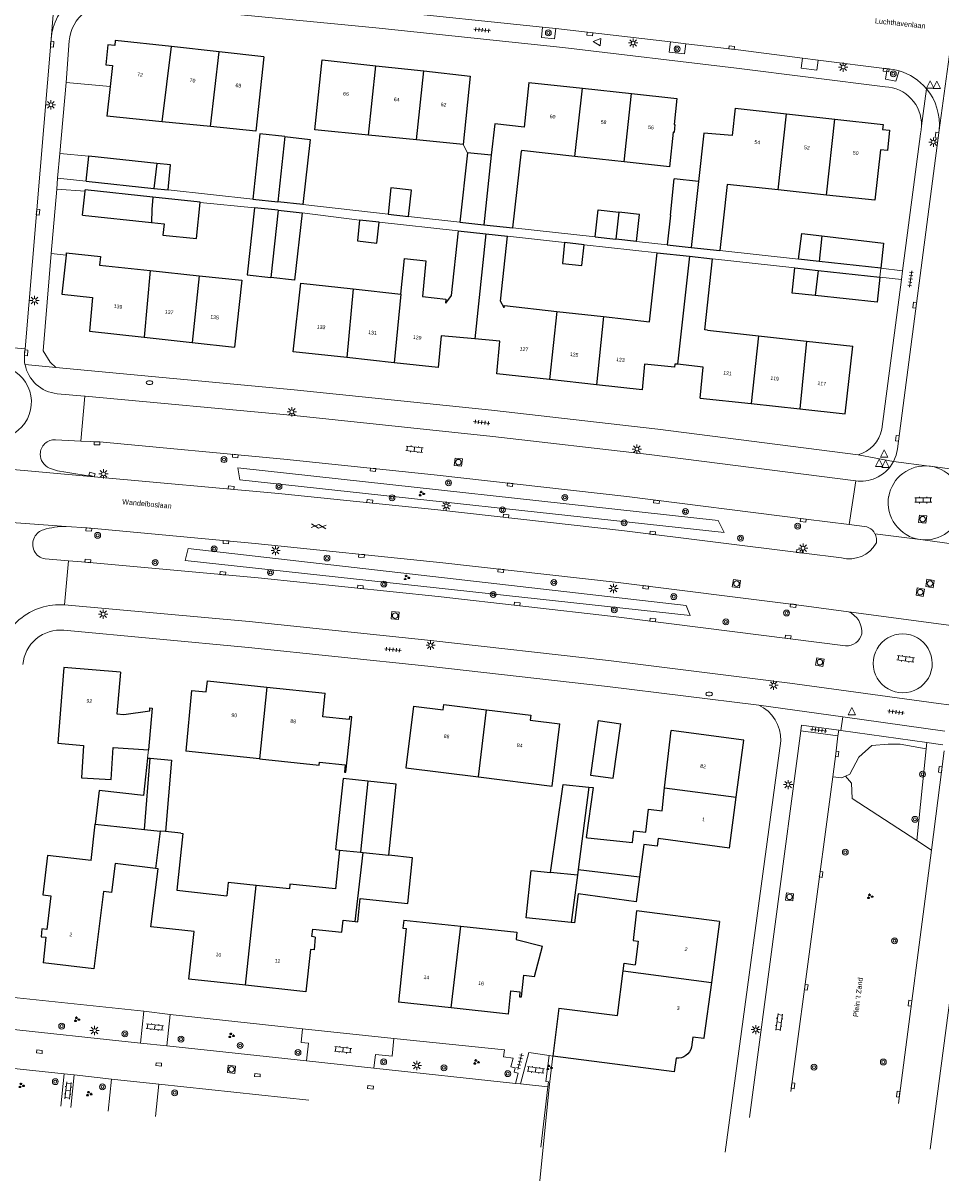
# Model space of a CAD drawing. Extents: x 131101 to 132041, y 397511 to 398853.
# Tile 4 of 80: x 131330 to 131455, y 397627 to 397784. Entities that reach past the tile are written whole.
import ezdxf
from ezdxf.enums import TextEntityAlignment as Align

# ---------------------------------------------------------------- set-up
doc = ezdxf.new("R2010")
doc.units = 0
doc.layers.add('_vervallen situatie', color=250, linetype='Continuous', lineweight=9, plot=False)
for name, color, linetype, lineweight in [('gg-afsc-erfafscheiding', 250, 'Continuous', 9), ('gg-afsc-muur', 250, 'Continuous', 9), ('gg-bbg-bijgebouw', 10, 'Continuous', 25), ('gg-bbg-gedigitaliseerde bebouwing', 10, 'Continuous', 25), ('gg-bbg-gedigitaliseerde bijgebouw', 10, 'Continuous', 25), ('gg-bbg-hoofdgebouw', 10, 'Continuous', 25), ('gg-bbg-tussenscheiding', 10, 'Continuous', 25), ('gg-knt-verharding', 250, 'Continuous', 9), ('gt-grn-groengrens', 250, 'Continuous', 9), ('gt-grn-weggrens', 250, 'Continuous', 9), ('gt-symb-boom', 250, 'Continuous', 9), ('gt-symb-brandkraan', 250, 'Continuous', 9), ('gt-symb-gesloten verharding', 250, 'Continuous', 9), ('gt-symb-groenvak', 250, 'Continuous', 9), ('gt-symb-klinker verharding', 250, 'Continuous', 9), ('gt-symb-kolk', 250, 'Continuous', 9), ('gt-symb-kolk center center', 250, 'Continuous', 9), ('gt-symb-lichtmast', 250, 'Continuous', 9), ('gt-symb-rioolschacht', 250, 'Continuous', 9), ('gt-symb-tegel verharding', 250, 'Continuous', 9), ('gt-symb-waterafsluiter', 250, 'Continuous', 9), ('X-AL-huisnummers', 2, 'Continuous', 25), ('X-AL-straatnaam', 3, 'Continuous', 35)]:
    doc.layers.add(name, color=color, linetype=linetype, lineweight=lineweight)
doc.styles.add('CS Annotative', font='arial.ttf')

# ---------------------------------------------------------------- blocks, each defined once
blk = doc.blocks.new('gt0-KOLK')
at = {"layer": 'gt-symb-kolk', "flags": 128}
blk.add_lwpolyline([(0, 0), (0.38, 0), (0.38, 0.4), (-0.38, 0.4), (-0.38, 0), (0, 0)], dxfattribs=at)
blk = doc.blocks.new('gt0-KL1')
at = {"layer": 'gt-symb-klinker verharding'}
for p, q in [((-1.15, 0.3), (1.15, 0.3)), ((-1, -0.3), (-1, 0.3)), ((-0.5, 0.3), (-0.5, 0.45)), ((0, -0.3), (0, 0.3)), ((0.5, 0.3), (0.5, 0.45)), ((1, -0.3), (1, 0.3)), ((-1.15, -0.3), (1.15, -0.3)), ((-0.5, -0.45), (-0.5, -0.3)), ((0.5, -0.45), (0.5, -0.3))]:
    blk.add_line(p, q, dxfattribs=at)
blk = doc.blocks.new('gt0-RS')
at = {"layer": 'gt-symb-rioolschacht', "flags": 128}
blk.add_lwpolyline([(-0.5, -0.5), (0.5, -0.5), (0.5, 0.5), (-0.5, 0.5), (-0.5, -0.5)], close=True, dxfattribs=at)
at = {"layer": 'gt-symb-rioolschacht'}
blk.add_circle((0, 0), 0.375, dxfattribs=at)
blk = doc.blocks.new('gt0-BOOM')
at = {"layer": 'gt-symb-boom'}
for radius in [0.4, 0.2]:
    blk.add_circle((0, 0), radius, dxfattribs=at)
blk = doc.blocks.new('gt0-GRVAK')
at = {"layer": 'gt-symb-groenvak'}
for p, q in [((-0.11, 0.19), (-0.23, 0.24)), ((-0.18, 0.15), (0.09, 0.15)), ((-0.09, 0.21), (-0.16, 0.32)), ((-0.05, 0.21), (-0.05, 0.39)), ((0, 0.21), (0.06, 0.32)), ((0.02, 0.19), (0.13, 0.24)), ((0.26, -0.05), (0.2, 0.06)), ((0.3, -0.05), (0.3, 0.13)), ((0.35, -0.05), (0.41, 0.06)), ((-0.24, -0.23), (-0.36, -0.18)), ((-0.32, -0.26), (-0.05, -0.26)), ((-0.23, -0.21), (-0.29, -0.09)), ((-0.18, -0.2), (-0.18, -0.02)), ((-0.14, -0.21), (-0.07, -0.09)), ((-0.12, -0.23), (0, -0.18)), ((0.24, -0.07), (0.12, -0.02)), ((0.17, -0.11), (0.44, -0.11)), ((0.37, -0.07), (0.49, -0.02))]:
    blk.add_line(p, q, dxfattribs=at)
blk = doc.blocks.new('gt0-LMAST')
at = {"layer": 'gt-symb-lichtmast'}
for p, q in [((-0.18, 0.17), (-0.45, 0.44)), ((-0.01, 0.25), (-0.01, 0.62)), ((0.17, 0.17), (0.44, 0.44)), ((-0.26, 0), (-0.63, 0)), ((-0.18, -0.18), (-0.45, -0.45)), ((-0.01, -0.25), (-0.01, -0.63)), ((0.44, -0.45), (0.17, -0.18)), ((0.24, 0), (0.62, 0))]:
    blk.add_line(p, q, dxfattribs=at)
blk.add_circle((-0.01, 0), 0.25, dxfattribs=at)
blk = doc.blocks.new('gt0-TEG1')
at = {"layer": 'gt-symb-tegel verharding'}
for p, q in [((-1.12, 0), (1.12, 0)), ((-0.9, -0.25), (-0.9, 0.25)), ((-0.45, -0.25), (-0.45, 0.25)), ((0, -0.25), (0, 0.25)), ((0.45, -0.25), (0.45, 0.25)), ((0.9, -0.25), (0.9, 0.25))]:
    blk.add_line(p, q, dxfattribs=at)
blk = doc.blocks.new('gt0-WAFSL')
at = {"layer": 'gt-symb-waterafsluiter'}
for p, q in [((-0.5, -0.33), (0, 0.67)), ((0, 0.67), (0.5, -0.33)), ((0.5, -0.33), (-0.5, -0.33))]:
    blk.add_line(p, q, dxfattribs=at)
blk = doc.blocks.new('gt0-KOLKCC')
at = {"layer": 'gt-symb-kolk center center', "flags": 128}
blk.add_lwpolyline([(-0.38, 0.2), (0.38, 0.2), (0.38, -0.2), (-0.38, -0.2), (-0.38, 0.2)], close=True, dxfattribs=at)
blk = doc.blocks.new('gt0-GESVH1')
at = {"layer": 'gt-symb-gesloten verharding'}
for p, q in [((-0.99, -0.26), (0.01, 0.24)), ((0.01, -0.26), (-0.99, 0.24)), ((0.01, 0.24), (1.01, -0.26)), ((1.01, 0.24), (0.01, -0.26))]:
    blk.add_line(p, q, dxfattribs=at)
blk = doc.blocks.new('gt0-BR')
at = {"layer": 'gt-symb-brandkraan', "extrusion": (0, 0, -1)}
for centre, radius, start, end in [((0.24, 0), 0.206, 287.5669, 72.4331), ((-0.6, -2.66), 3, 72.4331, 73.108), ((0, -0.69), 0.938, 73.108, 106.892), ((0.6, -2.66), 3, 106.892, 107.5669), ((-0.24, 0), 0.206, 107.5669, 252.433), ((-0.6, 2.66), 3, 286.892, 287.5669), ((0.6, 2.66), 3, 252.433, 253.1079)]:
    blk.add_arc(centre, radius, start, end, dxfattribs=at)
at = {"layer": 'gt-symb-brandkraan'}
blk.add_arc((0, 0.69), 0.938, 253.108, 286.8921, dxfattribs=at)
blk = doc.blocks.new('_vervallen situatie')
at = {"layer": 'gg-knt-verharding'}
for p, q in [((131454.64, 397769.19), (131457.65, 397791.23)), ((131402.55, 397782.99), (131400.76, 397783.18)), ((131418.13, 397781.16), (131402.55, 397782.99)), ((131334.01, 397781.54), (131330.47, 397739.48)), ((131420.22, 397780.91), (131418.13, 397781.16)), ((131438.19, 397778.71), (131436.08, 397778.97)), ((131447.55, 397777.53), (131438.19, 397778.71)), ((131447.62, 397777.52), (131447.55, 397777.53)), ((131453.29, 397723.57), (131448.42, 397724.2)), ((131453.46, 397723.54), (131458.43, 397722.86))]:
    blk.add_line(p, q, dxfattribs=at)
at = {"layer": 'gg-knt-verharding', "flags": 128}
for points in [[(131400.76, 397783.18), (131378.99, 397785.45), (131375.95, 397785.75)], [(131400.76, 397783.18), (131400.61, 397781.76), (131402.4, 397781.57), (131402.55, 397782.99)], [(131418.13, 397781.16), (131417.97, 397779.79), (131420.06, 397779.55), (131420.22, 397780.91)], [(131436.08, 397778.97), (131427.34, 397780.07), (131420.22, 397780.91)], [(131436.08, 397778.97), (131435.9, 397777.59), (131438.01, 397777.33), (131438.19, 397778.71)], [(131449.21, 397777.23), (131448.74, 397775.85), (131447.34, 397776.13), (131447.55, 397777.53)], [(131454.64, 397769.19), (131448.96, 397725.92), (131448.77, 397725.04), (131448.42, 397724.2)]]:
    blk.add_lwpolyline(points, dxfattribs=at)
at = {"layer": 'gg-knt-verharding'}
for centre, radius, start, end in [((131342.09, 397780.86), 8.1, 84.7983, 175.1676), ((131447.07, 397769.94), 7.6, 73.5965, 85.8001), ((131447.06, 397769.93), 7.61, 39.908, 73.6121), ((131447.06, 397769.93), 7.61, 354.4548, 39.8882), ((131443.99, 397726.53), 5.01, 293.2663, 332.2745), ((131443.99, 397726.52), 5, 262.084, 293.291)]:
    blk.add_arc(centre, radius, start, end, dxfattribs=at)
at = {"layer": 'gg-knt-verharding', "extrusion": (0, 0, -1)}
for centre, radius, start, end in [((-131452.73, 397718.56), 5.03, 9.801, 96.4061), ((-131452.71, 397718.55), 5.05, 98.5383, 189.0743), ((-131452.74, 397718.59), 5.04, 277.7714, 9.5472), ((-131452.72, 397718.59), 5.04, 189.553, 277.2419)]:
    blk.add_arc(centre, radius, start, end, dxfattribs=at)
at = {"layer": 'gt-grn-weggrens'}
for p, q in [((131334.01, 397781.54), (131335.89, 397804.22)), ((131452.24, 397769.79), (131452.9, 397774.81)), ((131443.62, 397725.1), (131448.42, 397724.2))]:
    blk.add_line(p, q, dxfattribs=at)
at = {"layer": 'gt-symb-boom'}
for p in [(131401.55, 397782.39), (131419.04, 397780.21), (131448.4, 397776.84)]:
    blk.add_blockref('gt0-BOOM', p, dxfattribs=at)
at = {"layer": 'gt-symb-brandkraan'}
for p in [(131347.39, 397734.9), (131423.39, 397692.61)]:
    blk.add_blockref('gt0-BR', p, dxfattribs=at)
at = {"layer": 'gt-symb-klinker verharding'}
blk.add_blockref('gt0-KL1', (131452.47, 397718.96), dxfattribs=at)
at = {"layer": 'gt-symb-kolk'}
for p, rotation in [((131407.22, 397782.44), 173.4509084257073), ((131333.95, 397780.87), 265.4694794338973), ((131426.42, 397780.18), 353.2801201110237), ((131447.45, 397777.54), 172.818121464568), ((131454.54, 397768.47), 82.70443985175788), ((131332.03, 397758.06), 265.1792339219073), ((131451.51, 397745.38), 82.70443985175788), ((131449.14, 397727.31), 82.59081596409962)]:
    blk.add_blockref('gt0-KOLK', p, dxfattribs=dict(at, rotation=rotation))
at = {"layer": 'gt-symb-lichtmast'}
for p in [(131413.07, 397781.02), (131441.61, 397777.75), (131333.99, 397772.63), (131453.85, 397767.56), (131331.75, 397746.07)]:
    blk.add_blockref('gt0-LMAST', p, dxfattribs=at)
at = {"layer": 'gt-symb-tegel verharding'}
for p, rotation in [((131392.56, 397782.77), 353.9699911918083), ((131450.75, 397748.98), 82.53402593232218)]:
    blk.add_blockref('gt0-TEG1', p, dxfattribs=dict(at, rotation=rotation))

msp = doc.modelspace()

# ---------------------------------------------------------------- linework, layer by layer
at = {"layer": 'gg-afsc-erfafscheiding'}
for p, q in [((131335.18, 397766), (131336.06, 397775.67)), ((131336.06, 397775.67), (131342.04, 397775.12)), ((131389.98, 397767.23), (131390.55, 397766.12)), ((131339.14, 397765.64), (131335.18, 397766)), ((131338.78, 397762.24), (131334.9, 397762.67)), ((131361.4, 397759.82), (131349.9, 397761.08)), ((131361.65, 397758.64), (131354.26, 397759.35)), ((131379.78, 397757.76), (131368.21, 397759.07)), ((131375.92, 397756.97), (131368.09, 397757.96)), ((131389.52, 397756.69), (131382.56, 397757.47)), ((131389.3, 397755.51), (131378.58, 397756.68)), ((131396.71, 397755.9), (131407.89, 397754.68)), ((131403.74, 397753.92), (131396.01, 397754.77)), ((131417.67, 397753.6), (131413.53, 397754.05)), ((131416.33, 397752.54), (131406.41, 397753.63)), ((131435.54, 397751.66), (131424.84, 397752.82)), ((131435.02, 397750.48), (131423.86, 397751.72)), ((131446.56, 397749.23), (131446.69, 397750.44)), ((131446.56, 397749.23), (131449.5, 397748.89)), ((131446.69, 397750.44), (131449.66, 397750.09)), ((131346.63, 397649.54), (131326.23, 397651.68))]:
    msp.add_line(p, q, dxfattribs=at)
at = {"layer": 'gg-afsc-erfafscheiding', "flags": 128}
msp.add_lwpolyline([(131402.15, 397643.45), (131401.65, 397639.25), (131400.39, 397626.51)], dxfattribs=at)
at = {"layer": 'gg-afsc-muur'}
for p, q in [((131334.77, 397761.15), (131334.04, 397752.42)), ((131338.64, 397760.91), (131334.77, 397761.15)), ((131334.04, 397752.42), (131336.05, 397752.2)), ((131347.12, 397683.92), (131347.24, 397685.03))]:
    msp.add_line(p, q, dxfattribs=at)
at = {"layer": 'gg-bbg-bijgebouw'}
for p, q in [((131338.78, 397762.24), (131339.14, 397765.64)), ((131393.8, 397765.77), (131390.55, 397766.12)), ((131421.94, 397762.23), (131418.66, 397762.59)), ((131338.29, 397757.63), (131338.64, 397760.91)), ((131338.64, 397760.91), (131338.65, 397761.06)), ((131447.09, 397753.85), (131446.69, 397750.44)), ((131446.56, 397749.23), (131446.19, 397745.82)), ((131408.32, 397689), (131411.4, 397688.56)), ((131347.12, 397683.92), (131347.47, 397683.89)), ((131413.92, 397667.79), (131413.47, 397664.42))]:
    msp.add_line(p, q, dxfattribs=at)
at = {"layer": 'gg-bbg-bijgebouw', "flags": 128}
for points in [[(131347.12, 397683.92), (131346.54, 397678.82), (131340.53, 397679.5), (131340.02, 397674.95)], [(131347.47, 397683.89), (131350.38, 397683.64), (131349.53, 397673.94)]]:
    msp.add_lwpolyline(points, dxfattribs=at)
at = {"layer": 'gg-bbg-gedigitaliseerde bebouwing'}
for p, q in [((131390.95, 397776.53), (131389.98, 397767.23)), ((131349.09, 397770.32), (131341.59, 397771.08)), ((131355.65, 397769.66), (131349.09, 397770.32)), ((131383.66, 397767.85), (131377.13, 397768.5)), ((131389.98, 397767.23), (131383.66, 397767.85)), ((131396.71, 397755.9), (131397.88, 397766.34)), ((131411.84, 397764.89), (131405.13, 397765.62)), ((131418.01, 397764.22), (131411.84, 397764.89)), ((131425.82, 397761.82), (131425.29, 397756.85)), ((131432.76, 397761.07), (131425.82, 397761.82)), ((131439.32, 397760.37), (131432.76, 397761.07)), ((131445.89, 397759.67), (131439.32, 397760.37)), ((131389.3, 397755.51), (131393.08, 397755.09)), ((131392.77, 397756.33), (131396.71, 397755.9)), ((131425.29, 397756.85), (131424.84, 397752.82)), ((131393.08, 397755.09), (131396.01, 397754.77)), ((131415.3, 397743.15), (131416.33, 397752.54)), ((131416.33, 397752.54), (131420.73, 397752.06)), ((131420.96, 397753.24), (131424.84, 397752.82)), ((131420.73, 397752.06), (131423.86, 397751.72)), ((131347.46, 397750.12), (131354.11, 397749.42)), ((131375.04, 397747.63), (131381.53, 397746.91)), ((131402.71, 397744.58), (131409.06, 397743.86)), ((131409.06, 397743.86), (131415.3, 397743.15)), ((131423.16, 397742.04), (131430.11, 397741.26)), ((131430.11, 397741.26), (131436.59, 397740.54)), ((131436.59, 397740.54), (131442.91, 397739.83)), ((131353.09, 397693.09), (131352.33, 397684.84)), ((131417.34, 397679.87), (131418.21, 397687.68)), ((131362.32, 397683.81), (131352.33, 397684.84)), ((131351.63, 397673.71), (131349.53, 397673.94)), ((131381.9, 397661.89), (131389.64, 397661.08)), ((131389.64, 397661.08), (131397.27, 397660.28))]:
    msp.add_line(p, q, dxfattribs=at)
at = {"layer": 'gg-bbg-gedigitaliseerde bebouwing', "flags": 128}
for points in [[(131362.89, 397779.14), (131361.84, 397769.03), (131355.65, 397769.66)], [(131377.13, 397768.5), (131369.84, 397769.21), (131370.83, 397778.74)], [(131405.13, 397765.62), (131397.89, 397766.42), (131397.88, 397766.34)], [(131389.3, 397755.51), (131388.35, 397746.72), (131387.56, 397745.69)], [(131395.54, 397745.05), (131395.05, 397745.98), (131396.01, 397754.77)], [(131336.08, 397752.53), (131340.71, 397752.04), (131340.58, 397750.85), (131347.46, 397750.12)], [(131381.53, 397746.91), (131382.01, 397751.77), (131384.93, 397751.45), (131384.45, 397746.59)], [(131423.16, 397742.04), (131422.81, 397742.08), (131423.86, 397751.72)], [(131354.11, 397749.42), (131359.92, 397748.81), (131358.93, 397739.71)], [(131366.89, 397739.09), (131367.91, 397748.42), (131375.04, 397747.63)], [(131384.45, 397746.59), (131387.62, 397746.24), (131387.56, 397745.69)], [(131395.54, 397745.05), (131395.58, 397745.39), (131402.71, 397744.58)], [(131383.23, 397690.97), (131382.21, 397682.59), (131392.06, 397681.36)], [(131392.06, 397681.36), (131402.07, 397680.11), (131403.11, 397688.57)], [(131362.32, 397683.81), (131370.44, 397682.97), (131370.48, 397683.36)], [(131407.06, 397679.97), (131407.64, 397679.91), (131406.67, 397673.14), (131406.92, 397673.11)], [(131406.92, 397673.11), (131412.98, 397672.47), (131413.14, 397674.03), (131414.77, 397673.86), (131415.15, 397676.99), (131416.99, 397676.77), (131417.34, 397679.87)], [(131351.63, 397673.71), (131351.92, 397673.68), (131351.07, 397665.98), (131357.89, 397665.22)], [(131373.2, 397671.43), (131372.66, 397666.16), (131366.44, 397666.81), (131366.37, 397666.15), (131361.86, 397666.61)], [(131382.46, 397664.15), (131383.12, 397670.38), (131379.87, 397670.72)], [(131361.86, 397666.61), (131358.07, 397667.01), (131357.89, 397665.22)], [(131413.53, 397663.16), (131413.05, 397659.14), (131413.74, 397659.05), (131413.36, 397655.86)], [(131397.27, 397660.28), (131397.17, 397659.29), (131400.74, 397658.37)], [(131402.99, 397649.98), (131410.93, 397648.96), (131411.71, 397655.04)], [(131411.71, 397655.04), (131411.85, 397656.06), (131413.36, 397655.86)]]:
    msp.add_lwpolyline(points, dxfattribs=at)
at = {"layer": 'gg-bbg-gedigitaliseerde bijgebouw'}
for p, q in [((131348.38, 397764.67), (131339.14, 397765.64)), ((131390.55, 397766.12), (131389.52, 397756.69)), ((131338.78, 397762.24), (131347.95, 397761.28)), ((131418.12, 397757.62), (131418.66, 397762.59)), ((131347.83, 397760.09), (131338.65, 397761.06)), ((131347.95, 397761.28), (131349.9, 397761.08)), ((131361.4, 397759.82), (131364.8, 397759.44)), ((131364.87, 397758.3), (131361.65, 397758.64)), ((131368.21, 397759.07), (131364.8, 397759.44)), ((131338.29, 397757.63), (131347.64, 397756.65)), ((131364.87, 397758.3), (131368.09, 397757.96)), ((131378.58, 397756.68), (131375.92, 397756.97)), ((131379.78, 397757.76), (131382.56, 397757.47)), ((131418.12, 397757.62), (131417.67, 397753.6)), ((131389.52, 397756.69), (131392.77, 397756.33)), ((131406.41, 397753.63), (131403.74, 397753.92)), ((131407.89, 397754.68), (131410.7, 397754.37)), ((131413.53, 397754.05), (131410.7, 397754.37)), ((131438.71, 397754.85), (131447.09, 397753.85)), ((131417.67, 397753.6), (131420.96, 397753.24)), ((131438.32, 397751.35), (131435.54, 397751.66)), ((131446.69, 397750.44), (131438.32, 397751.35)), ((131435.02, 397750.48), (131438.18, 397750.14)), ((131438.18, 397750.14), (131446.56, 397749.23)), ((131446.19, 397745.82), (131437.78, 397746.73)), ((131413.47, 397664.42), (131405.61, 397665.48))]:
    msp.add_line(p, q, dxfattribs=at)
at = {"layer": 'gg-bbg-gedigitaliseerde bijgebouw', "flags": 128}
for points in [[(131365.78, 397768.3), (131362.37, 397768.68), (131361.4, 397759.82)], [(131365.78, 397768.3), (131369.19, 397767.93), (131368.21, 397759.07)], [(131349.9, 397761.08), (131350.25, 397764.47), (131348.38, 397764.67)], [(131354.26, 397759.35), (131354.27, 397759.41), (131347.83, 397760.09)], [(131382.56, 397757.47), (131382.94, 397761.05), (131380.16, 397761.34), (131379.78, 397757.76)], [(131347.64, 397756.65), (131349.37, 397756.47), (131349.21, 397754.93), (131353.75, 397754.45), (131354.26, 397759.35)], [(131361.65, 397758.64), (131360.65, 397749.52), (131363.87, 397749.17)], [(131368.09, 397757.96), (131367.09, 397748.82), (131363.87, 397749.17)], [(131375.92, 397756.97), (131375.65, 397754.14), (131378.27, 397753.85), (131378.58, 397756.68)], [(131407.89, 397754.68), (131408.3, 397758.36), (131411.1, 397758.05)], [(131413.53, 397754.05), (131413.94, 397757.74), (131411.1, 397758.05)], [(131403.74, 397753.92), (131403.48, 397751.09), (131406.1, 397750.8), (131406.41, 397753.63)], [(131435.54, 397751.66), (131435.96, 397755.17), (131438.71, 397754.85)], [(131437.78, 397746.73), (131434.65, 397747.07), (131435.02, 397750.48)], [(131408.32, 397689), (131407.28, 397681.61), (131410.37, 397681.17), (131411.4, 397688.56)], [(131377.02, 397680.8), (131373.68, 397681.15), (131372.66, 397671.49), (131373.2, 397671.43)], [(131379.87, 397670.72), (131380.9, 397680.39), (131377.02, 397680.8)], [(131401.86, 397668.39), (131403.57, 397680.34), (131407.06, 397679.97)], [(131404.63, 397661.61), (131398.53, 397662.23), (131399.21, 397668.67), (131401.86, 397668.39)], [(131405.61, 397665.48), (131405.09, 397661.56), (131404.63, 397661.61)]]:
    msp.add_lwpolyline(points, dxfattribs=at)
at = {"layer": 'gg-bbg-hoofdgebouw'}
for p, q in [((131356.84, 397779.81), (131350.36, 397780.53)), ((131362.89, 397779.14), (131356.84, 397779.81)), ((131342.35, 397777.97), (131342.04, 397775.12)), ((131370.83, 397778.74), (131378.13, 397777.94)), ((131378.13, 397777.94), (131384.65, 397777.22)), ((131384.65, 397777.22), (131390.95, 397776.53)), ((131342.04, 397775.12), (131341.59, 397771.08)), ((131398.91, 397775.66), (131406.17, 397774.87)), ((131406.17, 397774.87), (131412.84, 397774.14)), ((131412.84, 397774.14), (131419.02, 397773.46)), ((131426.93, 397772.16), (131433.89, 397771.4)), ((131433.89, 397771.4), (131440.47, 397770.68)), ((131446.64, 397766.53), (131445.89, 397759.67)), ((131336.08, 397752.53), (131336.05, 397752.2)), ((131346.67, 397741.07), (131353.16, 397740.35)), ((131353.16, 397740.35), (131358.93, 397739.71)), ((131374.17, 397738.3), (131366.89, 397739.09)), ((131380.62, 397737.59), (131374.17, 397738.3)), ((131386.6, 397736.94), (131380.62, 397737.59)), ((131401.69, 397735.31), (131394.54, 397736.09)), ((131408.09, 397734.61), (131401.69, 397735.31)), ((131414.27, 397733.93), (131408.09, 397734.61)), ((131422.15, 397732.81), (131429.08, 397732.05)), ((131429.08, 397732.05), (131435.69, 397731.33)), ((131363.3, 397693.56), (131371.25, 397692.74)), ((131426.14, 397671.69), (131427.07, 397678.62)), ((131339.46, 397670.03), (131340.02, 397674.95)), ((131339.46, 397670.03), (131333.52, 397670.7)), ((131424.8, 397661.73), (131413.53, 397663.16)), ((131424.8, 397661.73), (131423.69, 397653.44)), ((131423.69, 397653.44), (131422.67, 397645.93)), ((131388.37, 397650), (131381.19, 397650.78)), ((131396.13, 397649.15), (131388.37, 397650)), ((131402.99, 397649.98), (131402.15, 397643.45)), ((131418.64, 397641.33), (131402.15, 397643.45)), ((131418.9, 397643.16), (131418.64, 397641.33))]:
    msp.add_line(p, q, dxfattribs=at)
at = {"layer": 'gg-bbg-hoofdgebouw', "flags": 128}
for points in [[(131342.65, 397780.68), (131341.74, 397780.78), (131341.46, 397778.07), (131342.35, 397777.97)], [(131350.36, 397780.53), (131342.73, 397781.37), (131342.65, 397780.68)], [(131398.91, 397775.66), (131398.25, 397769.59), (131394.27, 397770.02), (131393.8, 397765.77)], [(131419.02, 397773.46), (131418.64, 397769.96), (131418.75, 397769.95), (131418.63, 397768.88), (131418.52, 397768.89), (131418.01, 397764.22)], [(131426.93, 397772.16), (131426.53, 397768.48), (131422.66, 397768.78), (131421.94, 397762.23)], [(131440.47, 397770.68), (131447.02, 397769.96), (131446.94, 397769.27)], [(131446.94, 397769.27), (131447.89, 397769.16), (131447.6, 397766.42), (131446.64, 397766.53)], [(131336.05, 397752.2), (131335.48, 397746.92), (131339.62, 397746.45), (131339.24, 397741.89), (131346.67, 397741.07)], [(131391.58, 397740.84), (131387.01, 397741.27), (131386.6, 397736.94)], [(131394.54, 397736.09), (131394.96, 397740.52), (131391.58, 397740.84)], [(131435.69, 397731.33), (131441.86, 397730.66), (131442.91, 397739.83)], [(131419.08, 397737.39), (131418.74, 397737.42), (131418.7, 397736.98), (131414.63, 397737.4), (131414.27, 397733.93)], [(131422.15, 397732.81), (131422.59, 397737.02), (131419.08, 397737.39)], [(131343.43, 397695.57), (131335.76, 397696.24), (131334.91, 397685.93), (131338.42, 397685.64)], [(131343.43, 397695.57), (131342.94, 397689.91), (131343.88, 397689.83), (131347.41, 397690.34), (131347.44, 397690.72), (131347.76, 397690.7), (131347.24, 397685.03)], [(131353.09, 397693.09), (131355.06, 397692.91), (131355.25, 397694.39), (131363.3, 397693.56)], [(131370.48, 397683.36), (131373.96, 397683), (131373.86, 397682.02), (131374.06, 397681.99), (131374.84, 397689.54), (131374.54, 397689.58), (131374.5, 397689.14), (131370.92, 397689.51), (131371.25, 397692.74)], [(131383.23, 397690.97), (131387.28, 397690.49), (131387.37, 397691.19), (131393.17, 397690.48)], [(131393.17, 397690.48), (131399.16, 397689.74), (131399.09, 397689.06), (131403.11, 397688.57)], [(131427.07, 397678.62), (131428.1, 397686.35), (131418.21, 397687.68)], [(131338.42, 397685.64), (131338.14, 397681.25), (131342.15, 397680.99), (131342.43, 397685.34), (131347.24, 397685.03)], [(131426.14, 397671.69), (131416.48, 397673), (131416.34, 397671.94), (131414.52, 397672.18), (131413.92, 397667.79)], [(131333.52, 397670.7), (131332.91, 397665.34), (131333.97, 397665.23), (131333.42, 397660.66), (131332.77, 397660.71), (131332.65, 397659.66), (131333.3, 397659.58), (131332.95, 397656.13)], [(131348.2, 397668.93), (131342.7, 397669.6), (131342.22, 397665.65), (131341.12, 397665.79), (131339.83, 397655.29), (131332.95, 397656.13)], [(131347.58, 397660.99), (131348.55, 397668.89), (131348.2, 397668.93)], [(131375.32, 397661.73), (131375.66, 397661.7), (131375.99, 397664.84), (131382.46, 397664.15)], [(131369.9, 397659.6), (131369.41, 397659.67), (131369.54, 397660.67), (131373.49, 397660.26), (131373.67, 397661.91), (131375.32, 397661.73)], [(131381.9, 397661.89), (131381.79, 397660.84), (131382.26, 397660.78), (131381.19, 397650.78)], [(131360.43, 397653.06), (131352.72, 397653.91), (131353.43, 397660.38), (131347.58, 397660.99)], [(131369.9, 397659.6), (131369.72, 397657.89), (131369.24, 397657.93), (131368.62, 397652.16), (131360.43, 397653.06)], [(131396.13, 397649.15), (131396.45, 397652.31), (131397.69, 397652.18), (131397.62, 397651.52), (131397.92, 397651.49), (131398.23, 397654.42), (131399.68, 397654.27), (131400.74, 397658.37)], [(131422.67, 397645.93), (131422.66, 397645.86), (131421.19, 397646.04), (131421.01, 397644.67)]]:
    msp.add_lwpolyline(points, dxfattribs=at)
at = {"layer": 'gg-bbg-hoofdgebouw', "extrusion": (0, 0, -1)}
msp.add_arc((-131419.09, 397645.12), 1.97, 193.264, 275.5118, dxfattribs=at)
at = {"layer": 'gg-bbg-tussenscheiding'}
for p, q in [((131349.09, 397770.32), (131350.36, 397780.53)), ((131355.65, 397769.66), (131356.84, 397779.81)), ((131377.13, 397768.5), (131378.13, 397777.94)), ((131383.66, 397767.85), (131384.65, 397777.22)), ((131405.13, 397765.62), (131406.17, 397774.87)), ((131411.84, 397764.89), (131412.84, 397774.14)), ((131432.76, 397761.07), (131433.89, 397771.4)), ((131439.32, 397760.37), (131440.47, 397770.68)), ((131365.78, 397768.3), (131364.8, 397759.44)), ((131393.8, 397765.77), (131392.77, 397756.33)), ((131348.38, 397764.67), (131347.95, 397761.28)), ((131421.94, 397762.23), (131420.96, 397753.24)), ((131364.87, 397758.3), (131363.87, 397749.17)), ((131411.1, 397758.05), (131410.7, 397754.37)), ((131393.08, 397755.09), (131391.58, 397740.84)), ((131438.71, 397754.85), (131438.32, 397751.35)), ((131420.73, 397752.06), (131419.08, 397737.39)), ((131347.46, 397750.12), (131346.67, 397741.07)), ((131354.11, 397749.42), (131353.16, 397740.35)), ((131438.18, 397750.14), (131437.78, 397746.73)), ((131375.04, 397747.63), (131374.17, 397738.3)), ((131381.53, 397746.91), (131380.62, 397737.59)), ((131402.71, 397744.58), (131401.69, 397735.31)), ((131409.06, 397743.86), (131408.09, 397734.61)), ((131430.11, 397741.26), (131429.08, 397732.05)), ((131436.59, 397740.54), (131435.69, 397731.33)), ((131363.3, 397693.56), (131362.32, 397683.81)), ((131392.06, 397681.36), (131393.17, 397690.48)), ((131346.68, 397674.24), (131347.47, 397683.89)), ((131377.02, 397680.8), (131376.05, 397671.13)), ((131407.06, 397679.97), (131405.62, 397668.77)), ((131417.34, 397679.87), (131427.07, 397678.62)), ((131340.02, 397674.95), (131346.68, 397674.24)), ((131346.68, 397674.24), (131348.83, 397674.01)), ((131348.83, 397674.01), (131348.2, 397668.93)), ((131349.53, 397673.94), (131348.83, 397674.01)), ((131373.2, 397671.43), (131376.05, 397671.13)), ((131375.32, 397661.73), (131376.38, 397671.09)), ((131376.05, 397671.13), (131376.38, 397671.09)), ((131376.38, 397671.09), (131379.87, 397670.72)), ((131405.51, 397668.01), (131401.86, 397668.39)), ((131405.51, 397668.01), (131404.63, 397661.61)), ((131405.62, 397668.77), (131405.51, 397668.01)), ((131405.62, 397668.77), (131413.92, 397667.79)), ((131360.43, 397653.06), (131361.86, 397666.61)), ((131388.37, 397650), (131389.64, 397661.08)), ((131411.71, 397655.04), (131423.69, 397653.44))]:
    msp.add_line(p, q, dxfattribs=at)
at = {"layer": 'gg-bbg-tussenscheiding', "flags": 128}
msp.add_lwpolyline([(131347.83, 397760.09), (131347.69, 397758.43), (131347.64, 397756.65)], dxfattribs=at)
at = {"layer": 'gg-knt-verharding'}
for p, q in [((131336.06, 397775.67), (131336.46, 397781.3)), ((131334.9, 397762.67), (131335.18, 397766)), ((131449.5, 397748.89), (131446.84, 397728.57)), ((131330.47, 397739.48), (131330.4, 397738.7)), ((131334.84, 397733.4), (131338.58, 397733.05)), ((131338.58, 397733.05), (131338.62, 397733.05)), ((131338.06, 397726.97), (131334.6, 397727.13)), ((131340.6, 397726.85), (131338.06, 397726.97)), ((131315.97, 397724.25), (131339.88, 397722.13)), ((131453.29, 397723.57), (131453.46, 397723.54)), ((131336.05, 397715.38), (131310.79, 397717.23)), ((131436.53, 397716.37), (131442.42, 397715.64)), ((131338.91, 397715.17), (131336.05, 397715.38)), ((131452.06, 397713.59), (131445.91, 397714.38)), ((131452.06, 397713.59), (131452.08, 397713.59)), ((131452.08, 397713.59), (131458.62, 397712.71)), ((131441.37, 397711.09), (131436.27, 397711.73)), ((131336.39, 397710.7), (131333.19, 397710.97)), ((131338.75, 397710.5), (131336.39, 397710.7)), ((131442.3, 397703.79), (131435.26, 397704.74)), ((131458.64, 397701.6), (131442.3, 397703.79)), ((131441.92, 397699.18), (131434.38, 397700.13)), ((131441.27, 397687.66), (131441.53, 397689.5)), ((131441.53, 397689.5), (131455.41, 397687.59)), ((131433.13, 397686.25), (131425.58, 397630.39)), ((131428.89, 397635.12), (131435.84, 397687.61)), ((131440.88, 397686.92), (131435.84, 397687.61)), ((131441, 397687.69), (131440.88, 397686.92)), ((131441.27, 397687.66), (131441, 397687.69)), ((131453.57, 397671.43), (131455.33, 397684.89)), ((131460.42, 397684.16), (131453.41, 397630.83)), ((131440.17, 397681.39), (131434.48, 397638.63)), ((131449.1, 397637.01), (131453.57, 397671.43)), ((131346.17, 397645.2), (131346.63, 397649.54)), ((131346.63, 397649.54), (131350.18, 397649.12)), ((131350.18, 397649.12), (131349.73, 397644.83)), ((131368.14, 397647.14), (131350.18, 397649.12)), ((131346.17, 397645.2), (131325.71, 397647.42)), ((131368.14, 397647.14), (131380.57, 397645.84)), ((131349.73, 397644.83), (131346.17, 397645.2)), ((131349.73, 397644.83), (131368.72, 397642.8)), ((131335.79, 397641.03), (131325, 397642.18)), ((131368.72, 397642.8), (131377.86, 397641.81)), ((131402.15, 397643.45), (131401.66, 397643.52)), ((131335.79, 397641.03), (131335.33, 397636.65)), ((131337.16, 397640.9), (131335.79, 397641.03)), ((131336.7, 397636.47), (131337.16, 397640.9)), ((131337.16, 397640.9), (131342.22, 397640.34)), ((131377.86, 397641.81), (131397.11, 397639.74)), ((131342.22, 397640.34), (131341.76, 397635.98)), ((131348.63, 397639.66), (131342.22, 397640.34)), ((131348.18, 397635.26), (131348.63, 397639.66)), ((131348.63, 397639.66), (131369.02, 397637.47)), ((131397.11, 397639.74), (131397.78, 397639.67)), ((131401.49, 397639.27), (131397.78, 397639.67)), ((131400.55, 397631.1), (131401.49, 397639.27))]:
    msp.add_line(p, q, dxfattribs=at)
at = {"layer": 'gg-knt-verharding', "flags": 128}
for points in [[(131342.9, 397786.47), (131378.11, 397783.08), (131403.5, 397780.39), (131427.11, 397777.62), (131447.28, 397775.08)], [(131452.24, 397769.79), (131452.2, 397769.24), (131452.1, 397768.69), (131449.66, 397750.09)], [(131334.67, 397736.97), (131333.88, 397737.7), (131332.93, 397739.24), (131334.04, 397752.42)], [(131443.62, 397725.1), (131416.4, 397728.56), (131393.85, 397731.15), (131367.04, 397733.94), (131334.67, 397736.97)], [(131338.62, 397733.05), (131367.04, 397730.42), (131394.02, 397727.59), (131415.22, 397725.14), (131443.3, 397721.57)], [(131436.53, 397716.37), (131412.23, 397719.42), (131386.06, 397722.4), (131365.61, 397724.51), (131340.6, 397726.85)], [(131339.88, 397722.13), (131336.01, 397722.72), (131334.89, 397722.94), (131333.8, 397723.3)], [(131339.88, 397722.13), (131364.9, 397719.85), (131386.54, 397717.62), (131411.88, 397714.76), (131436.27, 397711.73)], [(131338.91, 397715.17), (131361.75, 397713.07), (131387.22, 397710.44), (131411.03, 397707.76), (131435.26, 397704.74)], [(131442.42, 397715.64), (131444.48, 397715.38), (131444.79, 397715.31), (131445.08, 397715.2)], [(131434.38, 397700.13), (131410.42, 397703.13), (131386.6, 397705.84), (131362.15, 397708.38), (131338.75, 397710.5)], [(131430.71, 397694.54), (131409.71, 397697.17), (131385.6, 397699.89), (131360.93, 397702.46), (131335.85, 397704.71)], [(131335.75, 397701.27), (131360.81, 397698.94), (131385.18, 397696.41), (131409.58, 397693.65), (131430.12, 397691.12)], [(131455.94, 397691.13), (131454.52, 397691.33), (131443.29, 397692.88), (131434.33, 397694.1), (131430.71, 397694.54)], [(131441, 397687.69), (131435.93, 397688.39), (131435.84, 397687.61)], [(131440.88, 397686.92), (131440.58, 397684.5), (131440.17, 397681.39)], [(131368.14, 397647.14), (131367.98, 397645.29), (131368.98, 397645.21), (131368.72, 397642.8)], [(131380.57, 397645.84), (131380.32, 397643.42), (131378.06, 397643.66), (131377.86, 397641.81)], [(131397.11, 397639.74), (131397.46, 397641.14), (131396.89, 397641.27), (131397.02, 397641.86), (131396.44, 397642), (131396.77, 397643.19), (131395.46, 397643.34), (131395.59, 397644.31), (131380.57, 397645.84)], [(131397.78, 397639.67), (131398.88, 397643.96), (131401.66, 397643.52)], [(131401.66, 397643.52), (131401.21, 397639.99), (131401.56, 397639.94), (131401.49, 397639.27)]]:
    msp.add_lwpolyline(points, dxfattribs=at)
at = {"layer": 'gg-knt-verharding', "extrusion": (0, 0, -1)}
for centre, radius, start, end in [((-131342.24, 397780.7), 5.81, 5.953, 96.5822), ((-131447.07, 397769.91), 5.17, 92.3235, 181.3083), ((-131326.36, 397732.25), 4.98, 94.8443, 274.9294), ((-131442.44, 397729.43), 4.48, 191.0145, 254.704), ((-131333.43, 397713.15), 1.82, 24.2187, 75.8003), ((-131336, 397705.31), 10.07, 72.5187, 90.2887), ((-131444.23, 397713.5), 1.9, 116.6007, 152.427), ((-131333.52, 397712.94), 2, 279.5343, 28.5023), ((-131442.39, 397715.25), 4.28, 210.2083, 283.7581), ((-131444.25, 397713.49), 1.89, 151.8738, 191.9287), ((-131441.14, 397701.04), 2.99, 112.8635, 185.0193), ((-131335.27, 397696.19), 5.11, 4.6611, 95.4088), ((-131442.1, 397701.25), 2.08, 193.1831, 275.041), ((-131449.67, 397696.78), 4, 277.1291, 97.5665), ((-131449.69, 397696.77), 4, 97.2264, 277.4692), ((-131427.82, 397686.33), 5.31, 115.7056, 180.8735)]:
    msp.add_arc(centre, radius, start, end, dxfattribs=at)
at = {"layer": 'gg-knt-verharding'}
for centre, radius, start, end in [((131335.31, 397738.28), 4.93, 175.1479, 190.7607), ((131335.29, 397738.28), 4.9, 190.8172, 264.7622), ((131334.49, 397725.19), 1.95, 86.5859, 179.5176), ((131334.53, 397725.15), 1.99, 178.5957, 248.6037), ((131335.17, 397696.31), 8.43, 85.3502, 175.7017)]:
    msp.add_arc(centre, radius, start, end, dxfattribs=at)
at = {"layer": 'gt-grn-groengrens'}
for p, q in [((131441.27, 397687.66), (131452.95, 397686.02)), ((131452.86, 397685.18), (131451.58, 397672.74)), ((131452.95, 397686.02), (131452.86, 397685.18)), ((131452.95, 397686.02), (131455.15, 397685.71)), ((131453.57, 397671.43), (131451.58, 397672.74))]:
    msp.add_line(p, q, dxfattribs=at)
at = {"layer": 'gt-grn-groengrens', "flags": 128}
for points in [[(131359.39, 397723.35), (131359.66, 397721.72), (131425.42, 397714.54), (131424.61, 397716.16), (131359.39, 397723.35)], [(131352.21, 397710.74), (131352.61, 397712.37), (131420.27, 397704.64), (131420.81, 397703.28), (131352.21, 397710.74)], [(131441.89, 397681.46), (131442.51, 397681.75), (131443.73, 397684.06), (131445.49, 397685.61), (131447.7, 397685.83), (131449.35, 397685.83), (131452.86, 397685.18)], [(131441.89, 397681.46), (131441.36, 397681.23), (131440.17, 397681.39)], [(131441.89, 397681.46), (131442.73, 397680.53), (131442.82, 397678.43), (131451.58, 397672.74)]]:
    msp.add_lwpolyline(points, dxfattribs=at)
at = {"layer": 'gt-grn-weggrens'}
for p, q in [((131334.9, 397762.67), (131334.77, 397761.15)), ((131449.5, 397748.89), (131449.66, 397750.09)), ((131323.56, 397740.08), (131330.47, 397739.48)), ((131334.67, 397736.97), (131330.47, 397737.36)), ((131338.06, 397726.97), (131338.58, 397733.05)), ((131443.3, 397721.57), (131442.42, 397715.64)), ((131335.85, 397704.71), (131336.39, 397710.7)), ((131430.12, 397691.12), (131441.53, 397689.5))]:
    msp.add_line(p, q, dxfattribs=at)

# ---------------------------------------------------------------- block references
at = {"layer": '_vervallen situatie'}
msp.add_blockref('_vervallen situatie', (0, 0), dxfattribs=at)
at = {"layer": 'gt-symb-boom'}
for p in [(131357.5, 397724.45), (131364.96, 397720.79), (131388, 397721.3), (131380.32, 397719.27), (131403.8, 397719.31), (131395.32, 397717.62), (131420.17, 397717.39), (131411.85, 397715.86), (131340.34, 397714.16), (131435.41, 397715.41), (131427.66, 397713.79), (131356.15, 397712.34), (131371.48, 397711.08), (131348.15, 397710.48), (131363.8, 397709.13), (131379.21, 397707.55), (131402.3, 397707.76), (131394.06, 397706.14), (131418.58, 397705.84), (131410.51, 397704.06), (131433.9, 397703.62), (131425.67, 397702.41), (131452.38, 397681.72), (131451.34, 397675.6), (131441.88, 397671.14), (131448.57, 397659.11), (131335.45, 397647.52), (131344.04, 397646.47), (131351.66, 397645.76), (131359.69, 397644.89), (131367.55, 397643.93), (131379.18, 397642.66), (131387.37, 397641.86), (131437.63, 397641.95), (131447.05, 397642.65), (131396.04, 397641.06), (131334.58, 397639.98), (131340.99, 397639.27), (131350.8, 397638.46)]:
    msp.add_blockref('gt0-BOOM', p, dxfattribs=at)
at = {"layer": 'gt-symb-gesloten verharding', "rotation": 354.7225939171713}
msp.add_blockref('gt0-GESVH1', (131370.35, 397715.38), dxfattribs=at)
at = {"layer": 'gt-symb-groenvak'}
for p in [(131384.31, 397719.81), (131382.28, 397708.41), (131445.22, 397665.12), (131337.49, 397648.42), (131358.48, 397646.24), (131391.74, 397642.63), (131401.67, 397641.87), (131329.97, 397639.44), (131339.14, 397638.32)]:
    msp.add_blockref('gt0-GRVAK', p, dxfattribs=at)
at = {"layer": 'gt-symb-klinker verharding'}
for p, rotation in [((131383.36, 397725.85), 354.0899296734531), ((131450.08, 397697.39), 352.3561302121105), ((131432.89, 397648.06), 82.53402593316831), ((131348.1, 397647.39), 353.9699911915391), ((131373.67, 397644.32), 353.9699911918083), ((131399.83, 397641.58), 353.1094516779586), ((131336.32, 397638.77), 83.62817759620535)]:
    msp.add_blockref('gt0-KL1', p, dxfattribs=dict(at, rotation=rotation))
at = {"layer": 'gt-symb-kolk'}
for p, rotation in [((131330.42, 397738.96), 265.2981916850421), ((131340.23, 397726.85), 180.229181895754), ((131359.05, 397725.13), 174.7225939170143), ((131339.52, 397722.24), 343.3227060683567), ((131377.75, 397723.26), 174.0329623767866), ((131358.46, 397720.44), 354.9508335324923), ((131396.37, 397721.23), 173.5143396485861), ((131377.29, 397718.58), 354.0899296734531), ((131416.27, 397718.91), 172.818121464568), ((131395.77, 397716.58), 353.3939658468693), ((131436.2, 397716.41), 172.7612734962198), ((131339.16, 397715.14), 175.0079188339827), ((131415.69, 397714.29), 353.1094516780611), ((131357.78, 397713.43), 174.7796383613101), ((131376.19, 397711.58), 173.9699911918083), ((131435.64, 397711.81), 353.2232171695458), ((131338.99, 397710.48), 354.7225939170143), ((131357.32, 397708.82), 354.8366931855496), ((131395.11, 397709.55), 173.4509084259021), ((131376, 397706.94), 353.9699911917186), ((131414.8, 397707.29), 172.818121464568), ((131397.29, 397704.63), 353.3939658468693), ((131434.83, 397704.8), 173.2232171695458), ((131415.7, 397702.47), 352.818121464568), ((131434.08, 397700.16), 352.590815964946), ((131440.58, 397684.5), 262.9318599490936), ((131454.99, 397682.35), 82.59081596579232), ((131438.4, 397668.15), 262.4129309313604), ((131436.37, 397652.82), 262.4697466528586), ((131450.87, 397650.6), 82.52266969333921), ((131434.58, 397639.45), 262.3561302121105), ((131449.26, 397638.25), 82.46974665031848)]:
    msp.add_blockref('gt0-KOLK', p, dxfattribs=dict(at, rotation=rotation))
at = {"layer": 'gt-symb-kolk center center'}
for p, rotation in [((131332.42, 397644.06), 353.8560042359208), ((131348.63, 397642.31), 173.8560042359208), ((131362.03, 397640.86), 353.8560042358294), ((131377.38, 397639.2), 173.8560042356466)]:
    msp.add_blockref('gt0-KOLKCC', p, dxfattribs=dict(at, rotation=rotation))
at = {"layer": 'gt-symb-lichtmast'}
for p in [(131366.71, 397730.95), (131413.58, 397725.88), (131341.14, 397722.51), (131387.7, 397718.16), (131436.16, 397712.42), (131364.51, 397712.1), (131410.4, 397706.96), (131341.1, 397703.46), (131385.57, 397699.23), (131432.16, 397693.82), (131434.13, 397680.32), (131339.92, 397646.92), (131429.72, 397647.04), (131383.68, 397642.17)]:
    msp.add_blockref('gt0-LMAST', p, dxfattribs=at)
at = {"layer": 'gt-symb-rioolschacht'}
for p, rotation in [((131389.33, 397724.1), 353.5143396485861), ((131452.39, 397716.36), 354.5460811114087), ((131453.39, 397707.62), 351.2538377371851), ((131427.1, 397707.6), 351.8942064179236), ((131452.06, 397706.45), 351.2538377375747), ((131380.74, 397703.26), 354.8366931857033), ((131438.43, 397696.94), 349.4542656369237), ((131434.31, 397665.07), 262.9318599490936), ((131358.51, 397641.65), 353.1663276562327)]:
    msp.add_blockref('gt0-RS', p, dxfattribs=dict(at, rotation=rotation))
at = {"layer": 'gt-symb-tegel verharding'}
for p, rotation in [((131392.51, 397729.49), 353.9129916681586), ((131380.44, 397698.62), 354.0899296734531), ((131448.76, 397690.16), 352.1290795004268), ((131438.27, 397687.72), 352.6476206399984), ((131397.69, 397642.7), 75.69972255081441)]:
    msp.add_blockref('gt0-TEG1', p, dxfattribs=dict(at, rotation=rotation))
at = {"layer": 'gt-symb-waterafsluiter', "rotation": 83.7420660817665}
msp.add_blockref('gt0-WAFSL', (131408.31, 397781.15), dxfattribs=at)
at = {"layer": 'gt-symb-waterafsluiter'}
for p in [(131453.42, 397775.2), (131454.3, 397775.18), (131447.14, 397725.12), (131446.48, 397723.82), (131447.34, 397723.71), (131442.78, 397690.13)]:
    msp.add_blockref('gt0-WAFSL', p, dxfattribs=at)

# ---------------------------------------------------------------- texts
at = {"layer": 'X-AL-huisnummers', "style": 'CS Annotative'}
for s, rotation, p in [('72', 353.7, (131346.07, 397776.47)), ('70', 353.7, (131353.2, 397775.68)), ('68', 353.7, (131359.42, 397775)), ('66', 353.7, (131374.04, 397773.86)), ('64', 353.7, (131380.92, 397773.1)), ('62', 353.7, (131387.29, 397772.41)), ('60', 353.7, (131402.1, 397770.78)), ('58', 353.7, (131409.03, 397770.03)), ('56', 353.7, (131415.46, 397769.32)), ('54', 353.7, (131429.9, 397767.31)), ('52', 353.7, (131436.64, 397766.57)), ('50', 353.7, (131443.27, 397765.84)), ('139', 353.7, (131343.07, 397744.99)), ('137', 353.7, (131350.02, 397744.22)), ('135', 353.7, (131356.19, 397743.53)), ('133', 353.8, (131370.67, 397742.2)), ('131', 353.7, (131377.64, 397741.44)), ('129', 353.8, (131383.71, 397740.78)), ('127', 353.7, (131398.22, 397739.21)), ('125', 353.7, (131405.03, 397738.46)), ('123', 353.7, (131411.32, 397737.77)), ('121', 353.8, (131425.86, 397735.93)), ('119', 353.8, (131432.27, 397735.23)), ('117', 353.8, (131438.66, 397734.53)), ('92', 355, (131339.19, 397691.42)), ('90', 354.1, (131358.87, 397689.49)), ('88', 354.1, (131366.87, 397688.67)), ('86', 353, (131387.7, 397686.62)), ('84', 353, (131397.64, 397685.39)), ('82', 352.4, (131422.54, 397682.56)), ('1', 352.4, (131422.59, 397675.35)), ('2', 353.5, (131336.68, 397659.72)), ('2', 352.4, (131420.23, 397657.72)), ('10', 353.7, (131356.72, 397656.99)), ('12', 353.7, (131364.74, 397656.11)), ('14', 353.7, (131384.96, 397653.89)), ('16', 353.8, (131392.39, 397653.08)), ('3', 352.3, (131419.15, 397649.73))]:
    msp.add_text(s, height=0.5, rotation=rotation, dxfattribs=at).set_placement(p, align=Align.CENTER)
at = {"layer": 'X-AL-straatnaam', "style": 'CS Annotative'}
for s, rotation, p in [('Luchthavenlaan', 353.9, (131449.35, 397783.7)), ('Wandelboslaan', 354.7452, (131347.03, 397718.45)), ("Plein 't Zand", 82.8, (131443.59, 397651.45))]:
    msp.add_text(s, height=0.7, rotation=rotation, dxfattribs=at).set_placement(p, align=Align.MIDDLE)

doc.saveas('drawing.dxf')
